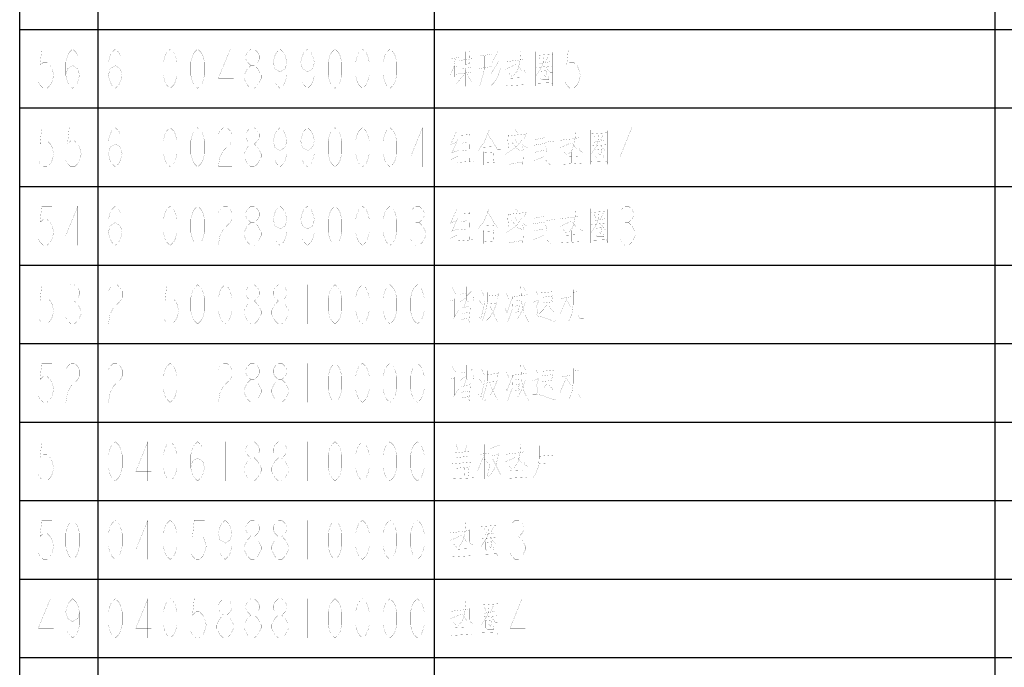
# Model space of a CAD drawing. Header units: millimetres. Extents: x 0 to 8480361154, y -14382841229 to 497.
# Tile 16 of 24: x 635 to 723, y 251 to 309. Entities that reach past the tile are written whole.
import ezdxf

# ---------------------------------------------------------------- set-up
doc = ezdxf.new("R2010")
doc.units = ezdxf.units.MM
doc.header["$LTSCALE"] = 16.335
doc.layers.get('0').update_dxf_attribs({"linetype": 'CONTINUOUS'})
doc.layers.add('040008810005_DXF_TABLE', color=7, linetype='CONTINUOUS')

# ---------------------------------------------------------------- blocks, each defined once
blk = doc.blocks.new('TABLE_BL1', base_point=(609.384, 251.643))
at = {"layer": '040008810005_DXF_TABLE', "color": 2, "linetype": 'Continuous'}
for p, q in [((634.867, 6.643), (634.867, 496.643)), ((641.867, 6.643), (641.867, 496.643)), ((671.867, 6.643), (671.867, 496.643)), ((721.867, 6.643), (721.867, 496.643)), ((634.867, 307.643), (814.867, 307.643)), ((634.867, 300.643), (814.867, 300.643)), ((634.867, 293.643), (814.867, 293.643)), ((634.867, 286.643), (814.867, 286.643)), ((634.867, 279.643), (814.867, 279.643)), ((634.867, 272.643), (814.867, 272.643)), ((634.867, 265.643), (814.867, 265.643)), ((634.867, 258.643), (814.867, 258.643)), ((634.867, 251.643), (814.867, 251.643))]:
    blk.add_line(p, q, dxfattribs=at)
at = {"layer": '040008810005_DXF_TABLE', "color": 5, "linetype": 'Continuous', "const_width": 0.01}
for points in [[(637.754, 305.893), (636.835, 305.893), (636.682, 304.434), (636.988, 304.726), (637.295, 304.726), (637.601, 304.434), (637.754, 304.143), (637.907, 303.559), (637.754, 302.976), (637.601, 302.684), (637.295, 302.393), (636.988, 302.393), (636.682, 302.684), (636.529, 302.976)], [(638.979, 303.559), (639.132, 304.143), (639.592, 304.434), (640.051, 304.143), (640.204, 303.559), (640.051, 302.976), (639.898, 302.684), (639.592, 302.393), (639.285, 302.684), (639.132, 302.976), (638.979, 303.559), (638.979, 304.726), (639.132, 305.309), (639.285, 305.601), (639.592, 305.893), (639.898, 305.601), (640.051, 305.309)], [(642.779, 303.559), (642.932, 304.143), (643.392, 304.434), (643.851, 304.143), (644.004, 303.559), (643.851, 302.976), (643.698, 302.684), (643.392, 302.393), (643.085, 302.684), (642.932, 302.976), (642.779, 303.559), (642.779, 304.726), (642.932, 305.309), (643.085, 305.601), (643.392, 305.893), (643.698, 305.601), (643.851, 305.309)], [(645.842, 305.893), (645.842, 302.393)], [(648.292, 302.393), (647.985, 302.684), (647.832, 302.976), (647.679, 303.559), (647.679, 304.726), (647.832, 305.309), (647.985, 305.601), (648.292, 305.893), (648.598, 305.601), (648.751, 305.309), (648.904, 304.726), (648.904, 303.559), (648.751, 302.976), (648.598, 302.684), (648.292, 302.393)], [(650.742, 302.393), (650.435, 302.684), (650.282, 302.976), (650.129, 303.559), (650.129, 304.726), (650.282, 305.309), (650.435, 305.601), (650.742, 305.893), (651.048, 305.601), (651.201, 305.309), (651.354, 304.726), (651.354, 303.559), (651.201, 302.976), (651.048, 302.684), (650.742, 302.393)], [(653.651, 302.393), (653.651, 305.893), (652.579, 303.268), (653.957, 303.268)], [(655.488, 304.434), (655.182, 304.726), (655.029, 305.018), (655.029, 305.309), (655.182, 305.601), (655.488, 305.893), (655.795, 305.893), (656.101, 305.601), (656.254, 305.309), (656.254, 305.018), (656.101, 304.726), (655.795, 304.434)], [(658.704, 304.726), (658.551, 304.143), (658.092, 303.851), (657.632, 304.143), (657.479, 304.726), (657.632, 305.309), (657.785, 305.601), (658.092, 305.893), (658.398, 305.601), (658.551, 305.309), (658.704, 304.726), (658.704, 303.559), (658.551, 302.976), (658.398, 302.684), (658.092, 302.393), (657.785, 302.684), (657.632, 302.976)], [(661.154, 304.726), (661.001, 304.143), (660.542, 303.851), (660.082, 304.143), (659.929, 304.726), (660.082, 305.309), (660.235, 305.601), (660.542, 305.893), (660.848, 305.601), (661.001, 305.309), (661.154, 304.726), (661.154, 303.559), (661.001, 302.976), (660.848, 302.684), (660.542, 302.393), (660.235, 302.684), (660.082, 302.976)], [(662.992, 302.393), (662.685, 302.684), (662.532, 302.976), (662.379, 303.559), (662.379, 304.726), (662.532, 305.309), (662.685, 305.601), (662.992, 305.893), (663.298, 305.601), (663.451, 305.309), (663.604, 304.726), (663.604, 303.559), (663.451, 302.976), (663.298, 302.684), (662.992, 302.393)], [(665.442, 302.393), (665.135, 302.684), (664.982, 302.976), (664.829, 303.559), (664.829, 304.726), (664.982, 305.309), (665.135, 305.601), (665.442, 305.893), (665.748, 305.601), (665.901, 305.309), (666.054, 304.726), (666.054, 303.559), (665.901, 302.976), (665.748, 302.684), (665.442, 302.393)], [(667.892, 302.393), (667.585, 302.684), (667.432, 302.976), (667.279, 303.559), (667.279, 304.726), (667.432, 305.309), (667.585, 305.601), (667.892, 305.893), (668.198, 305.601), (668.351, 305.309), (668.504, 304.726), (668.504, 303.559), (668.351, 302.976), (668.198, 302.684), (667.892, 302.393)], [(670.342, 305.893), (670.342, 302.393)], [(674.608, 304.481), (674.608, 305.667)], [(674.958, 304.594), (675.017, 305.723)], [(677.525, 305.667), (677, 304.707)], [(678.75, 305.667), (678.75, 303.465), (678.458, 303.804)], [(679.567, 305.667), (679.508, 304.933), (679.392, 304.368)], [(680.908, 305.667), (680.908, 302.618)], [(684.729, 305.893), (683.81, 305.893), (683.657, 304.434), (683.963, 304.726), (684.27, 304.726), (684.576, 304.434), (684.729, 304.143), (684.882, 303.559), (684.729, 302.976), (684.576, 302.684), (684.27, 302.393), (683.963, 302.393), (683.657, 302.684), (683.504, 302.976)], [(673.383, 305.046), (674.083, 305.159)], [(673.617, 304.368), (673.733, 305.102)], [(674.083, 304.877), (675.308, 305.046)], [(674.317, 305.441), (674.317, 304.199)], [(675.892, 305.272), (676.942, 305.441)], [(676.3, 305.272), (676.3, 304.086)], [(676.708, 305.385), (676.708, 302.675)], [(677.583, 304.764), (676.883, 303.691)], [(678.167, 304.764), (679.1, 304.877)], [(679.217, 304.877), (679.858, 304.989)], [(679.858, 305.046), (679.858, 304.368)], [(680.908, 305.328), (682.425, 305.441)], [(681.608, 305.272), (681.55, 304.651), (681.433, 304.312), (680.908, 303.522)], [(681.2, 305.159), (681.375, 304.82)], [(681.2, 304.594), (682.133, 304.764)], [(681.783, 304.764), (682.017, 305.272)], [(682.425, 305.61), (682.425, 302.618)], [(655.488, 302.393), (655.182, 302.684), (655.029, 302.976), (654.876, 303.268), (654.876, 303.559), (655.029, 303.851), (655.182, 304.143), (655.488, 304.434), (655.795, 304.434), (656.101, 304.143), (656.254, 303.851), (656.407, 303.559), (656.407, 303.268), (656.254, 302.976), (656.101, 302.684), (655.795, 302.393), (655.488, 302.393)], [(673.617, 304.368), (673.267, 303.522)], [(673.617, 304.368), (673.617, 303.409)], [(673.617, 304.312), (674.025, 304.368)], [(674.025, 304.481), (674.025, 303.691)], [(674.258, 304.143), (675.133, 304.256)], [(675.017, 304.594), (674.608, 304.538)], [(674.667, 304.086), (674.667, 302.562)], [(675.775, 304.143), (677.058, 304.368)], [(676.183, 303.465), (676.3, 304.086)], [(677.758, 304.143), (677.525, 303.465), (677.175, 302.901), (676.767, 302.506)], [(678.167, 304.086), (679.158, 304.538)], [(678.925, 303.522), (679.275, 303.973), (679.392, 304.368)], [(679.275, 304.481), (679.625, 303.973)], [(679.858, 304.368), (679.858, 304.03), (679.975, 303.804)], [(680.208, 303.691), (680.208, 304.312)], [(680.967, 304.256), (682.308, 304.368)], [(681.317, 303.973), (681.317, 303.296), (681.492, 303.183), (682.075, 303.183), (682.017, 303.522)], [(681.9, 303.973), (681.317, 303.917)], [(681.9, 303.973), (681.783, 303.409), (681.608, 303.635)], [(681.783, 304.312), (682.192, 303.804), (682.367, 303.804)], [(673.617, 303.635), (674.083, 303.691)], [(674.55, 303.691), (674.142, 303.183), (673.85, 302.844)], [(674.142, 303.691), (675.25, 303.86)], [(674.725, 303.747), (675.192, 302.957), (675.367, 302.957)], [(676.183, 303.522), (675.892, 302.618)], [(678.633, 303.296), (679.741, 303.352)], [(679.217, 303.747), (679.217, 302.731)], [(680.208, 303.691), (679.975, 303.804)], [(678.283, 302.618), (680.091, 302.731)], [(680.908, 302.844), (682.308, 302.901), (682.425, 302.731)], [(637.754, 298.893), (636.835, 298.893), (636.682, 297.434), (636.988, 297.726), (637.295, 297.726), (637.601, 297.434), (637.754, 297.143), (637.907, 296.559), (637.754, 295.976), (637.601, 295.684), (637.295, 295.393), (636.988, 295.393), (636.682, 295.684), (636.529, 295.976)], [(640.204, 298.893), (639.285, 298.893), (639.132, 297.434), (639.438, 297.726), (639.745, 297.726), (640.051, 297.434), (640.204, 297.143), (640.357, 296.559), (640.204, 295.976), (640.051, 295.684), (639.745, 295.393), (639.438, 295.393), (639.132, 295.684), (638.979, 295.976)], [(642.779, 296.559), (642.932, 297.143), (643.392, 297.434), (643.851, 297.143), (644.004, 296.559), (643.851, 295.976), (643.698, 295.684), (643.392, 295.393), (643.085, 295.684), (642.932, 295.976), (642.779, 296.559), (642.779, 297.726), (642.932, 298.309), (643.085, 298.601), (643.392, 298.893), (643.698, 298.601), (643.851, 298.309)], [(645.842, 298.893), (645.842, 295.393)], [(648.292, 295.393), (647.985, 295.684), (647.832, 295.976), (647.679, 296.559), (647.679, 297.726), (647.832, 298.309), (647.985, 298.601), (648.292, 298.893), (648.598, 298.601), (648.751, 298.309), (648.904, 297.726), (648.904, 296.559), (648.751, 295.976), (648.598, 295.684), (648.292, 295.393)], [(650.742, 295.393), (650.435, 295.684), (650.282, 295.976), (650.129, 296.559), (650.129, 297.726), (650.282, 298.309), (650.435, 298.601), (650.742, 298.893), (651.048, 298.601), (651.201, 298.309), (651.354, 297.726), (651.354, 296.559), (651.201, 295.976), (651.048, 295.684), (650.742, 295.393)], [(652.579, 298.309), (652.732, 298.601), (653.038, 298.893), (653.345, 298.893), (653.651, 298.601), (653.804, 298.309), (653.804, 297.726), (653.651, 297.434), (653.345, 297.143), (653.038, 296.851), (652.732, 296.268), (652.579, 295.393), (653.804, 295.393)], [(655.488, 297.434), (655.182, 297.726), (655.029, 298.018), (655.029, 298.309), (655.182, 298.601), (655.488, 298.893), (655.795, 298.893), (656.101, 298.601), (656.254, 298.309), (656.254, 298.018), (656.101, 297.726), (655.795, 297.434)], [(658.704, 297.726), (658.551, 297.143), (658.092, 296.851), (657.632, 297.143), (657.479, 297.726), (657.632, 298.309), (657.785, 298.601), (658.092, 298.893), (658.398, 298.601), (658.551, 298.309), (658.704, 297.726), (658.704, 296.559), (658.551, 295.976), (658.398, 295.684), (658.092, 295.393), (657.785, 295.684), (657.632, 295.976)], [(661.154, 297.726), (661.001, 297.143), (660.542, 296.851), (660.082, 297.143), (659.929, 297.726), (660.082, 298.309), (660.235, 298.601), (660.542, 298.893), (660.848, 298.601), (661.001, 298.309), (661.154, 297.726), (661.154, 296.559), (661.001, 295.976), (660.848, 295.684), (660.542, 295.393), (660.235, 295.684), (660.082, 295.976)], [(662.992, 295.393), (662.685, 295.684), (662.532, 295.976), (662.379, 296.559), (662.379, 297.726), (662.532, 298.309), (662.685, 298.601), (662.992, 298.893), (663.298, 298.601), (663.451, 298.309), (663.604, 297.726), (663.604, 296.559), (663.451, 295.976), (663.298, 295.684), (662.992, 295.393)], [(665.442, 295.393), (665.135, 295.684), (664.982, 295.976), (664.829, 296.559), (664.829, 297.726), (664.982, 298.309), (665.135, 298.601), (665.442, 298.893), (665.748, 298.601), (665.901, 298.309), (666.054, 297.726), (666.054, 296.559), (665.901, 295.976), (665.748, 295.684), (665.442, 295.393)], [(667.892, 295.393), (667.585, 295.684), (667.432, 295.976), (667.279, 296.559), (667.279, 297.726), (667.432, 298.309), (667.585, 298.601), (667.892, 298.893), (668.198, 298.601), (668.351, 298.309), (668.504, 297.726), (668.504, 296.559), (668.351, 295.976), (668.198, 295.684), (667.892, 295.393)], [(670.801, 295.393), (670.801, 298.893), (669.729, 296.268), (671.107, 296.268)], [(676.767, 298.723), (676.3, 297.594)], [(679.042, 298.723), (679.275, 298.441)], [(681.317, 298.723), (681.317, 297.368)], [(681.783, 296.014), (682.192, 295.562), (682.192, 298.723)], [(683.65, 298.667), (683.65, 296.465), (683.358, 296.804)], [(684.467, 298.667), (684.408, 297.933), (684.292, 297.368)], [(685.808, 298.667), (685.808, 295.618)], [(689.476, 295.393), (689.476, 298.893), (688.404, 296.268), (689.782, 296.268)], [(673.85, 298.61), (673.325, 297.425)], [(673.967, 297.876), (673.442, 296.691)], [(674.258, 298.328), (674.258, 295.844)], [(675.017, 298.272), (674.258, 298.215)], [(674.958, 295.901), (675.017, 298.328)], [(676.592, 298.385), (677.466, 296.973)], [(679.683, 297.82), (679.158, 297.143), (678.225, 296.522)], [(678.458, 298.385), (678.4, 297.651)], [(678.458, 298.159), (680.033, 298.328)], [(679.042, 297.876), (679.217, 297.594)], [(680.091, 298.441), (679.858, 297.876)], [(681.667, 297.989), (680.792, 297.82)], [(683.067, 297.764), (684, 297.876)], [(684.117, 297.876), (684.758, 297.989)], [(684.758, 298.046), (684.758, 297.368)], [(685.808, 298.328), (687.325, 298.441)], [(686.508, 298.272), (686.45, 297.651), (686.333, 297.312), (685.808, 296.522)], [(686.1, 298.159), (686.275, 297.82)], [(686.1, 297.594), (687.033, 297.764)], [(686.683, 297.764), (686.917, 298.272)], [(687.325, 298.61), (687.325, 295.618)], [(655.488, 295.393), (655.182, 295.684), (655.029, 295.976), (654.876, 296.268), (654.876, 296.559), (655.029, 296.851), (655.182, 297.143), (655.488, 297.434), (655.795, 297.434), (656.101, 297.143), (656.254, 296.851), (656.407, 296.559), (656.407, 296.268), (656.254, 295.976), (656.101, 295.684), (655.795, 295.393), (655.488, 295.393)], [(673.267, 297.368), (673.85, 297.594)], [(674.025, 296.86), (673.325, 296.635)], [(674.258, 297.481), (674.725, 297.594)], [(674.725, 296.86), (674.258, 296.804)], [(676.3, 297.594), (675.775, 296.86)], [(676.183, 297.143), (677.175, 297.199)], [(677.466, 296.973), (677.758, 296.973)], [(678.517, 297.651), (678.458, 297.03)], [(678.75, 297.594), (679.1, 297.199)], [(679.1, 297.199), (679.333, 296.917), (679.8, 296.804), (679.741, 297.199)], [(680.15, 297.086), (679.741, 297.368)], [(680.675, 297.312), (681.725, 297.481)], [(681.608, 296.86), (680.792, 296.691)], [(681.258, 296.183), (681.258, 297.256)], [(682.6, 297.707), (681.783, 297.594)], [(681.783, 297.256), (681.9, 296.691)], [(683.067, 297.086), (684.058, 297.538)], [(683.825, 296.522), (684.175, 296.973), (684.292, 297.368)], [(684.175, 297.481), (684.525, 296.973)], [(684.758, 297.368), (684.758, 297.03), (684.875, 296.804)], [(685.108, 296.691), (685.108, 297.312)], [(685.867, 297.256), (687.208, 297.368)], [(686.217, 296.973), (686.217, 296.296), (686.392, 296.183), (686.975, 296.183), (686.917, 296.522)], [(686.8, 296.973), (686.217, 296.917)], [(686.8, 296.973), (686.683, 296.409), (686.508, 296.635)], [(686.683, 297.312), (687.092, 296.804), (687.267, 296.804)], [(673.267, 296.014), (673.967, 296.352)], [(676.242, 296.747), (676.242, 295.562)], [(676.242, 296.635), (677.175, 296.691)], [(677.175, 296.747), (677.116, 295.788)], [(678.633, 296.409), (678.633, 295.731)], [(679.217, 296.747), (679.217, 295.731)], [(679.8, 296.522), (679.741, 295.618)], [(680.675, 295.901), (681.608, 296.296)], [(683.533, 296.296), (684.642, 296.352)], [(684.117, 296.747), (684.117, 295.731)], [(685.108, 296.691), (684.875, 296.804)], [(673.908, 295.788), (675.367, 295.901)], [(676.242, 295.731), (677.233, 295.788)], [(676.242, 295.788), (676.242, 295.731)], [(678.517, 295.618), (679.741, 295.844)], [(683.183, 295.618), (684.992, 295.731)], [(685.808, 295.844), (687.208, 295.901), (687.325, 295.731)], [(637.754, 291.893), (636.835, 291.893), (636.682, 290.434), (636.988, 290.726), (637.295, 290.726), (637.601, 290.434), (637.754, 290.143), (637.907, 289.559), (637.754, 288.976), (637.601, 288.684), (637.295, 288.393), (636.988, 288.393), (636.682, 288.684), (636.529, 288.976)], [(640.051, 288.393), (640.051, 291.893), (638.979, 289.268), (640.357, 289.268)], [(642.779, 289.559), (642.932, 290.143), (643.392, 290.434), (643.851, 290.143), (644.004, 289.559), (643.851, 288.976), (643.698, 288.684), (643.392, 288.393), (643.085, 288.684), (642.932, 288.976), (642.779, 289.559), (642.779, 290.726), (642.932, 291.309), (643.085, 291.601), (643.392, 291.893), (643.698, 291.601), (643.851, 291.309)], [(645.842, 291.893), (645.842, 288.393)], [(648.292, 288.393), (647.985, 288.684), (647.832, 288.976), (647.679, 289.559), (647.679, 290.726), (647.832, 291.309), (647.985, 291.601), (648.292, 291.893), (648.598, 291.601), (648.751, 291.309), (648.904, 290.726), (648.904, 289.559), (648.751, 288.976), (648.598, 288.684), (648.292, 288.393)], [(650.742, 288.393), (650.435, 288.684), (650.282, 288.976), (650.129, 289.559), (650.129, 290.726), (650.282, 291.309), (650.435, 291.601), (650.742, 291.893), (651.048, 291.601), (651.201, 291.309), (651.354, 290.726), (651.354, 289.559), (651.201, 288.976), (651.048, 288.684), (650.742, 288.393)], [(652.579, 291.309), (652.732, 291.601), (653.038, 291.893), (653.345, 291.893), (653.651, 291.601), (653.804, 291.309), (653.804, 290.726), (653.651, 290.434), (653.345, 290.143), (653.038, 289.851), (652.732, 289.268), (652.579, 288.393), (653.804, 288.393)], [(655.488, 290.434), (655.182, 290.726), (655.029, 291.018), (655.029, 291.309), (655.182, 291.601), (655.488, 291.893), (655.795, 291.893), (656.101, 291.601), (656.254, 291.309), (656.254, 291.018), (656.101, 290.726), (655.795, 290.434)], [(658.704, 290.726), (658.551, 290.143), (658.092, 289.851), (657.632, 290.143), (657.479, 290.726), (657.632, 291.309), (657.785, 291.601), (658.092, 291.893), (658.398, 291.601), (658.551, 291.309), (658.704, 290.726), (658.704, 289.559), (658.551, 288.976), (658.398, 288.684), (658.092, 288.393), (657.785, 288.684), (657.632, 288.976)], [(661.154, 290.726), (661.001, 290.143), (660.542, 289.851), (660.082, 290.143), (659.929, 290.726), (660.082, 291.309), (660.235, 291.601), (660.542, 291.893), (660.848, 291.601), (661.001, 291.309), (661.154, 290.726), (661.154, 289.559), (661.001, 288.976), (660.848, 288.684), (660.542, 288.393), (660.235, 288.684), (660.082, 288.976)], [(662.992, 288.393), (662.685, 288.684), (662.532, 288.976), (662.379, 289.559), (662.379, 290.726), (662.532, 291.309), (662.685, 291.601), (662.992, 291.893), (663.298, 291.601), (663.451, 291.309), (663.604, 290.726), (663.604, 289.559), (663.451, 288.976), (663.298, 288.684), (662.992, 288.393)], [(665.442, 288.393), (665.135, 288.684), (664.982, 288.976), (664.829, 289.559), (664.829, 290.726), (664.982, 291.309), (665.135, 291.601), (665.442, 291.893), (665.748, 291.601), (665.901, 291.309), (666.054, 290.726), (666.054, 289.559), (665.901, 288.976), (665.748, 288.684), (665.442, 288.393)], [(667.892, 288.393), (667.585, 288.684), (667.432, 288.976), (667.279, 289.559), (667.279, 290.726), (667.432, 291.309), (667.585, 291.601), (667.892, 291.893), (668.198, 291.601), (668.351, 291.309), (668.504, 290.726), (668.504, 289.559), (668.351, 288.976), (668.198, 288.684), (667.892, 288.393)], [(669.882, 291.601), (670.188, 291.893), (670.495, 291.893), (670.801, 291.601), (670.954, 291.309), (670.954, 291.018), (670.801, 290.726), (670.495, 290.434), (670.801, 290.143), (670.954, 289.851), (671.107, 289.559), (671.107, 289.268), (670.954, 288.976), (670.801, 288.684), (670.495, 288.393), (670.188, 288.393), (669.882, 288.684), (669.729, 288.976)], [(673.85, 291.61), (673.325, 290.425)], [(676.767, 291.723), (676.3, 290.594)], [(679.042, 291.723), (679.275, 291.441)], [(681.317, 291.723), (681.317, 290.368)], [(681.783, 289.014), (682.192, 288.562), (682.192, 291.723)], [(683.65, 291.667), (683.65, 289.465), (683.358, 289.804)], [(684.467, 291.667), (684.408, 290.933), (684.292, 290.368)], [(685.808, 291.667), (685.808, 288.618)], [(687.325, 291.61), (687.325, 288.618)], [(688.557, 291.601), (688.863, 291.893), (689.17, 291.893), (689.476, 291.601), (689.629, 291.309), (689.629, 291.018), (689.476, 290.726), (689.17, 290.434), (689.476, 290.143), (689.629, 289.851), (689.782, 289.559), (689.782, 289.268), (689.629, 288.976), (689.476, 288.684), (689.17, 288.393), (688.863, 288.393), (688.557, 288.684), (688.404, 288.976)], [(673.967, 290.877), (673.442, 289.691)], [(674.258, 291.328), (674.258, 288.844)], [(675.017, 291.272), (674.258, 291.215)], [(674.958, 288.901), (675.017, 291.328)], [(676.592, 291.385), (677.466, 289.973)], [(679.683, 290.82), (679.158, 290.143), (678.225, 289.522)], [(678.458, 291.385), (678.4, 290.651)], [(678.458, 291.159), (680.033, 291.328)], [(679.042, 290.877), (679.217, 290.594)], [(680.091, 291.441), (679.858, 290.877)], [(681.667, 290.989), (680.792, 290.82)], [(682.6, 290.707), (681.783, 290.594)], [(683.067, 290.764), (684, 290.877)], [(684.117, 290.877), (684.758, 290.989)], [(684.758, 291.046), (684.758, 290.368)], [(685.808, 291.328), (687.325, 291.441)], [(686.508, 291.272), (686.45, 290.651), (686.333, 290.312), (685.808, 289.522)], [(686.1, 291.159), (686.275, 290.82)], [(686.1, 290.594), (687.033, 290.764)], [(686.683, 290.764), (686.917, 291.272)], [(655.488, 288.393), (655.182, 288.684), (655.029, 288.976), (654.876, 289.268), (654.876, 289.559), (655.029, 289.851), (655.182, 290.143), (655.488, 290.434), (655.795, 290.434), (656.101, 290.143), (656.254, 289.851), (656.407, 289.559), (656.407, 289.268), (656.254, 288.976), (656.101, 288.684), (655.795, 288.393), (655.488, 288.393)], [(670.188, 290.434), (670.495, 290.434)], [(673.267, 290.368), (673.85, 290.594)], [(674.025, 289.86), (673.325, 289.635)], [(674.258, 290.481), (674.725, 290.594)], [(674.725, 289.86), (674.258, 289.804)], [(676.3, 290.594), (675.775, 289.86)], [(676.183, 290.143), (677.175, 290.199)], [(677.466, 289.973), (677.758, 289.973)], [(678.517, 290.651), (678.458, 290.03)], [(678.75, 290.594), (679.1, 290.199)], [(679.1, 290.199), (679.333, 289.917), (679.8, 289.804), (679.741, 290.199)], [(680.15, 290.086), (679.741, 290.368)], [(680.675, 290.312), (681.725, 290.481)], [(681.608, 289.86), (680.792, 289.691)], [(681.258, 289.183), (681.258, 290.256)], [(681.783, 290.256), (681.9, 289.691)], [(683.067, 290.086), (684.058, 290.538)], [(683.825, 289.522), (684.175, 289.973), (684.292, 290.368)], [(684.175, 290.481), (684.525, 289.973)], [(684.758, 290.368), (684.758, 290.03), (684.875, 289.804)], [(685.108, 289.691), (685.108, 290.312)], [(685.867, 290.256), (687.208, 290.368)], [(686.217, 289.973), (686.217, 289.296), (686.392, 289.183), (686.975, 289.183), (686.917, 289.522)], [(686.8, 289.973), (686.217, 289.917)], [(686.8, 289.973), (686.683, 289.409), (686.508, 289.635)], [(686.683, 290.312), (687.092, 289.804), (687.267, 289.804)], [(688.863, 290.434), (689.17, 290.434)], [(673.267, 289.014), (673.967, 289.352)], [(676.242, 289.747), (676.242, 288.562)], [(676.242, 289.635), (677.175, 289.691)], [(677.175, 289.747), (677.116, 288.788)], [(678.633, 289.409), (678.633, 288.731)], [(679.217, 289.747), (679.217, 288.731)], [(679.8, 289.522), (679.741, 288.618)], [(680.675, 288.901), (681.608, 289.296)], [(683.533, 289.296), (684.642, 289.352)], [(684.117, 289.747), (684.117, 288.731)], [(685.108, 289.691), (684.875, 289.804)], [(673.908, 288.788), (675.367, 288.901)], [(676.242, 288.731), (677.233, 288.788)], [(676.242, 288.788), (676.242, 288.731)], [(678.517, 288.618), (679.741, 288.844)], [(683.183, 288.618), (684.992, 288.731)], [(685.808, 288.844), (687.208, 288.901), (687.325, 288.731)], [(637.754, 284.893), (636.835, 284.893), (636.682, 283.434), (636.988, 283.726), (637.295, 283.726), (637.601, 283.434), (637.754, 283.143), (637.907, 282.559), (637.754, 281.976), (637.601, 281.684), (637.295, 281.393), (636.988, 281.393), (636.682, 281.684), (636.529, 281.976)], [(639.132, 284.601), (639.438, 284.893), (639.745, 284.893), (640.051, 284.601), (640.204, 284.309), (640.204, 284.018), (640.051, 283.726), (639.745, 283.434), (640.051, 283.143), (640.204, 282.851), (640.357, 282.559), (640.357, 282.268), (640.204, 281.976), (640.051, 281.684), (639.745, 281.393), (639.438, 281.393), (639.132, 281.684), (638.979, 281.976)], [(642.779, 284.309), (642.932, 284.601), (643.238, 284.893), (643.545, 284.893), (643.851, 284.601), (644.004, 284.309), (644.004, 283.726), (643.851, 283.434), (643.545, 283.143), (643.238, 282.851), (642.932, 282.268), (642.779, 281.393), (644.004, 281.393)], [(645.842, 284.893), (645.842, 281.393)], [(648.904, 284.893), (647.985, 284.893), (647.832, 283.434), (648.138, 283.726), (648.445, 283.726), (648.751, 283.434), (648.904, 283.143), (649.057, 282.559), (648.904, 281.976), (648.751, 281.684), (648.445, 281.393), (648.138, 281.393), (647.832, 281.684), (647.679, 281.976)], [(650.742, 281.393), (650.435, 281.684), (650.282, 281.976), (650.129, 282.559), (650.129, 283.726), (650.282, 284.309), (650.435, 284.601), (650.742, 284.893), (651.048, 284.601), (651.201, 284.309), (651.354, 283.726), (651.354, 282.559), (651.201, 281.976), (651.048, 281.684), (650.742, 281.393)], [(653.192, 281.393), (652.885, 281.684), (652.732, 281.976), (652.579, 282.559), (652.579, 283.726), (652.732, 284.309), (652.885, 284.601), (653.192, 284.893), (653.498, 284.601), (653.651, 284.309), (653.804, 283.726), (653.804, 282.559), (653.651, 281.976), (653.498, 281.684), (653.192, 281.393)], [(655.488, 283.434), (655.182, 283.726), (655.029, 284.018), (655.029, 284.309), (655.182, 284.601), (655.488, 284.893), (655.795, 284.893), (656.101, 284.601), (656.254, 284.309), (656.254, 284.018), (656.101, 283.726), (655.795, 283.434)], [(657.938, 283.434), (657.632, 283.726), (657.479, 284.018), (657.479, 284.309), (657.632, 284.601), (657.938, 284.893), (658.245, 284.893), (658.551, 284.601), (658.704, 284.309), (658.704, 284.018), (658.551, 283.726), (658.245, 283.434)], [(660.542, 284.893), (660.542, 281.393)], [(662.992, 281.393), (662.685, 281.684), (662.532, 281.976), (662.379, 282.559), (662.379, 283.726), (662.532, 284.309), (662.685, 284.601), (662.992, 284.893), (663.298, 284.601), (663.451, 284.309), (663.604, 283.726), (663.604, 282.559), (663.451, 281.976), (663.298, 281.684), (662.992, 281.393)], [(665.442, 281.393), (665.135, 281.684), (664.982, 281.976), (664.829, 282.559), (664.829, 283.726), (664.982, 284.309), (665.135, 284.601), (665.442, 284.893), (665.748, 284.601), (665.901, 284.309), (666.054, 283.726), (666.054, 282.559), (665.901, 281.976), (665.748, 281.684), (665.442, 281.393)], [(667.892, 281.393), (667.585, 281.684), (667.432, 281.976), (667.279, 282.559), (667.279, 283.726), (667.432, 284.309), (667.585, 284.601), (667.892, 284.893), (668.198, 284.601), (668.351, 284.309), (668.504, 283.726), (668.504, 282.559), (668.351, 281.976), (668.198, 281.684), (667.892, 281.393)], [(670.342, 281.393), (670.035, 281.684), (669.882, 281.976), (669.729, 282.559), (669.729, 283.726), (669.882, 284.309), (670.035, 284.601), (670.342, 284.893), (670.648, 284.601), (670.801, 284.309), (670.954, 283.726), (670.954, 282.559), (670.801, 281.976), (670.648, 281.684), (670.342, 281.393)], [(673.442, 284.61), (673.792, 284.046)], [(674.2, 283.481), (674.2, 284.723)], [(674.725, 284.723), (674.725, 283.481), (674.9, 283.368), (675.367, 283.368), (675.308, 283.82)], [(677.116, 283.199), (677.116, 284.723)], [(679.567, 284.723), (679.625, 283.368)], [(679.8, 284.667), (680.033, 284.272)], [(681.958, 284.723), (681.958, 282.07)], [(683.65, 281.675), (683.65, 284.723)], [(674.142, 283.368), (674.667, 283.707)], [(674.2, 284.046), (674.608, 284.102)], [(674.725, 283.876), (675.25, 284.385)], [(676.067, 284.385), (676.3, 283.876)], [(676.592, 283.312), (676.592, 284.215)], [(676.592, 283.876), (677.583, 283.989)], [(677.583, 284.102), (677.466, 283.594)], [(678.283, 284.102), (678.517, 283.594)], [(678.867, 283.989), (678.808, 282.691), (678.4, 281.562)], [(678.867, 283.82), (680.15, 283.989)], [(680.908, 284.328), (681.083, 283.989)], [(681.375, 284.159), (682.483, 284.272)], [(681.492, 283.764), (682.367, 283.876)], [(681.492, 283.876), (681.492, 283.086)], [(682.308, 283.368), (682.425, 283.933)], [(684.058, 283.82), (683.125, 283.651)], [(683.825, 281.618), (684.117, 282.239), (684.233, 283.086), (684.233, 284.441)], [(684.7, 284.272), (684.233, 284.215)], [(685.167, 282.465), (685.167, 281.844), (684.875, 281.844), (684.7, 282.126), (684.7, 284.441)], [(639.438, 283.434), (639.745, 283.434)], [(655.488, 281.393), (655.182, 281.684), (655.029, 281.976), (654.876, 282.268), (654.876, 282.559), (655.029, 282.851), (655.182, 283.143), (655.488, 283.434), (655.795, 283.434), (656.101, 283.143), (656.254, 282.851), (656.407, 282.559), (656.407, 282.268), (656.254, 281.976), (656.101, 281.684), (655.795, 281.393), (655.488, 281.393)], [(657.938, 281.393), (657.632, 281.684), (657.479, 281.976), (657.326, 282.268), (657.326, 282.559), (657.479, 282.851), (657.632, 283.143), (657.938, 283.434), (658.245, 283.434), (658.551, 283.143), (658.704, 282.851), (658.857, 282.559), (658.857, 282.268), (658.704, 281.976), (658.551, 281.684), (658.245, 281.393), (657.938, 281.393)], [(673.267, 283.481), (673.617, 283.538)], [(673.617, 283.651), (673.617, 282.014)], [(675.075, 283.086), (674.958, 281.562), (674.958, 281.618), (674.842, 281.901), (674.258, 281.788)], [(674.258, 282.973), (674.258, 281.562)], [(674.258, 282.804), (675.017, 282.973)], [(674.667, 283.368), (674.491, 282.86)], [(676.358, 283.368), (676.008, 281.844), (675.775, 282.126)], [(675.833, 283.538), (676.125, 283.086)], [(676.592, 283.312), (676.417, 282.522), (676.125, 281.618)], [(677.466, 283.368), (677.175, 282.635), (676.825, 282.014), (676.358, 281.562)], [(676.767, 283.199), (677.408, 283.256)], [(676.825, 282.973), (677.466, 281.618), (677.758, 281.618)], [(678.167, 282.747), (678.342, 282.409), (678.75, 283.594)], [(679.042, 283.425), (679.45, 283.481)], [(679.042, 283.03), (679.042, 282.239)], [(679.042, 282.973), (679.392, 283.03)], [(679.975, 283.368), (679.741, 282.691), (679.275, 281.844)], [(679.45, 283.086), (679.333, 282.522)], [(679.625, 283.368), (679.858, 282.352)], [(680.617, 283.312), (681.2, 283.538)], [(681.2, 283.594), (680.967, 282.917), (681.083, 282.522), (680.967, 282.126)], [(681.492, 283.256), (682.425, 283.368)], [(681.608, 282.691), (681.9, 283.086)], [(682.075, 282.973), (682.483, 282.465)], [(683.067, 282.296), (683.65, 283.651)], [(684, 282.973), (683.65, 283.481)], [(674.025, 282.578), (673.558, 281.901)], [(674.258, 282.296), (674.842, 282.409)], [(679.042, 282.409), (679.45, 282.522)], [(679.858, 282.352), (680.267, 281.562), (680.267, 282.409)], [(680.617, 282.126), (680.967, 282.126), (681.492, 282.014), (682.542, 281.618), (682.716, 281.675)], [(681.608, 282.691), (681.2, 282.296)], [(637.754, 277.893), (636.835, 277.893), (636.682, 276.434), (636.988, 276.726), (637.295, 276.726), (637.601, 276.434), (637.754, 276.143), (637.907, 275.559), (637.754, 274.976), (637.601, 274.684), (637.295, 274.393), (636.988, 274.393), (636.682, 274.684), (636.529, 274.976)], [(638.979, 277.309), (639.132, 277.601), (639.438, 277.893), (639.745, 277.893), (640.051, 277.601), (640.204, 277.309), (640.204, 276.726), (640.051, 276.434), (639.745, 276.143), (639.438, 275.851), (639.132, 275.268), (638.979, 274.393), (640.204, 274.393)], [(642.779, 277.309), (642.932, 277.601), (643.238, 277.893), (643.545, 277.893), (643.851, 277.601), (644.004, 277.309), (644.004, 276.726), (643.851, 276.434), (643.545, 276.143), (643.238, 275.851), (642.932, 275.268), (642.779, 274.393), (644.004, 274.393)], [(645.842, 277.893), (645.842, 274.393)], [(648.292, 274.393), (647.985, 274.684), (647.832, 274.976), (647.679, 275.559), (647.679, 276.726), (647.832, 277.309), (647.985, 277.601), (648.292, 277.893), (648.598, 277.601), (648.751, 277.309), (648.904, 276.726), (648.904, 275.559), (648.751, 274.976), (648.598, 274.684), (648.292, 274.393)], [(650.742, 277.893), (650.742, 274.393)], [(652.579, 277.309), (652.732, 277.601), (653.038, 277.893), (653.345, 277.893), (653.651, 277.601), (653.804, 277.309), (653.804, 276.726), (653.651, 276.434), (653.345, 276.143), (653.038, 275.851), (652.732, 275.268), (652.579, 274.393), (653.804, 274.393)], [(655.488, 276.434), (655.182, 276.726), (655.029, 277.018), (655.029, 277.309), (655.182, 277.601), (655.488, 277.893), (655.795, 277.893), (656.101, 277.601), (656.254, 277.309), (656.254, 277.018), (656.101, 276.726), (655.795, 276.434)], [(657.938, 276.434), (657.632, 276.726), (657.479, 277.018), (657.479, 277.309), (657.632, 277.601), (657.938, 277.893), (658.245, 277.893), (658.551, 277.601), (658.704, 277.309), (658.704, 277.018), (658.551, 276.726), (658.245, 276.434)], [(660.542, 277.893), (660.542, 274.393)], [(662.992, 274.393), (662.685, 274.684), (662.532, 274.976), (662.379, 275.559), (662.379, 276.726), (662.532, 277.309), (662.685, 277.601), (662.992, 277.893), (663.298, 277.601), (663.451, 277.309), (663.604, 276.726), (663.604, 275.559), (663.451, 274.976), (663.298, 274.684), (662.992, 274.393)], [(665.442, 274.393), (665.135, 274.684), (664.982, 274.976), (664.829, 275.559), (664.829, 276.726), (664.982, 277.309), (665.135, 277.601), (665.442, 277.893), (665.748, 277.601), (665.901, 277.309), (666.054, 276.726), (666.054, 275.559), (665.901, 274.976), (665.748, 274.684), (665.442, 274.393)], [(667.892, 274.393), (667.585, 274.684), (667.432, 274.976), (667.279, 275.559), (667.279, 276.726), (667.432, 277.309), (667.585, 277.601), (667.892, 277.893), (668.198, 277.601), (668.351, 277.309), (668.504, 276.726), (668.504, 275.559), (668.351, 274.976), (668.198, 274.684), (667.892, 274.393)], [(670.342, 274.393), (670.035, 274.684), (669.882, 274.976), (669.729, 275.559), (669.729, 276.726), (669.882, 277.309), (670.035, 277.601), (670.342, 277.893), (670.648, 277.601), (670.801, 277.309), (670.954, 276.726), (670.954, 275.559), (670.801, 274.976), (670.648, 274.684), (670.342, 274.393)], [(673.442, 277.61), (673.792, 277.046)], [(674.2, 276.481), (674.2, 277.723)], [(674.725, 277.723), (674.725, 276.481), (674.9, 276.368), (675.367, 276.368), (675.308, 276.82)], [(677.116, 276.199), (677.116, 277.723)], [(679.567, 277.723), (679.625, 276.368)], [(679.8, 277.667), (680.033, 277.272)], [(681.958, 277.723), (681.958, 275.07)], [(683.65, 274.675), (683.65, 277.723)], [(674.142, 276.368), (674.667, 276.707)], [(674.2, 277.046), (674.608, 277.102)], [(674.725, 276.876), (675.25, 277.385)], [(676.067, 277.385), (676.3, 276.876)], [(676.592, 276.312), (676.592, 277.215)], [(676.592, 276.876), (677.583, 276.989)], [(677.583, 277.102), (677.466, 276.594)], [(678.283, 277.102), (678.517, 276.594)], [(678.867, 276.989), (678.808, 275.691), (678.4, 274.562)], [(678.867, 276.82), (680.15, 276.989)], [(680.908, 277.328), (681.083, 276.989)], [(681.375, 277.159), (682.483, 277.272)], [(681.492, 276.764), (682.367, 276.876)], [(681.492, 276.876), (681.492, 276.086)], [(682.308, 276.368), (682.425, 276.933)], [(684.058, 276.82), (683.125, 276.651)], [(683.825, 274.618), (684.117, 275.239), (684.233, 276.086), (684.233, 277.441)], [(684.7, 277.272), (684.233, 277.215)], [(685.167, 275.465), (685.167, 274.844), (684.875, 274.844), (684.7, 275.126), (684.7, 277.441)], [(655.488, 274.393), (655.182, 274.684), (655.029, 274.976), (654.876, 275.268), (654.876, 275.559), (655.029, 275.851), (655.182, 276.143), (655.488, 276.434), (655.795, 276.434), (656.101, 276.143), (656.254, 275.851), (656.407, 275.559), (656.407, 275.268), (656.254, 274.976), (656.101, 274.684), (655.795, 274.393), (655.488, 274.393)], [(657.938, 274.393), (657.632, 274.684), (657.479, 274.976), (657.326, 275.268), (657.326, 275.559), (657.479, 275.851), (657.632, 276.143), (657.938, 276.434), (658.245, 276.434), (658.551, 276.143), (658.704, 275.851), (658.857, 275.559), (658.857, 275.268), (658.704, 274.976), (658.551, 274.684), (658.245, 274.393), (657.938, 274.393)], [(673.267, 276.481), (673.617, 276.538)], [(673.617, 276.651), (673.617, 275.014)], [(675.075, 276.086), (674.958, 274.562), (674.958, 274.618), (674.842, 274.901), (674.258, 274.788)], [(674.258, 275.973), (674.258, 274.562)], [(674.258, 275.804), (675.017, 275.973)], [(674.667, 276.368), (674.491, 275.86)], [(676.358, 276.368), (676.008, 274.844), (675.775, 275.126)], [(675.833, 276.538), (676.125, 276.086)], [(676.592, 276.312), (676.417, 275.522), (676.125, 274.618)], [(677.466, 276.368), (677.175, 275.635), (676.825, 275.014), (676.358, 274.562)], [(676.767, 276.199), (677.408, 276.256)], [(676.825, 275.973), (677.466, 274.618), (677.758, 274.618)], [(678.167, 275.747), (678.342, 275.409), (678.75, 276.594)], [(679.042, 276.425), (679.45, 276.481)], [(679.042, 276.03), (679.042, 275.239)], [(679.042, 275.973), (679.392, 276.03)], [(679.975, 276.368), (679.741, 275.691), (679.275, 274.844)], [(679.45, 276.086), (679.333, 275.522)], [(679.625, 276.368), (679.858, 275.352)], [(680.617, 276.312), (681.2, 276.538)], [(681.2, 276.594), (680.967, 275.917), (681.083, 275.522), (680.967, 275.126)], [(681.492, 276.256), (682.425, 276.368)], [(681.608, 275.691), (681.9, 276.086)], [(682.075, 275.973), (682.483, 275.465)], [(683.067, 275.296), (683.65, 276.651)], [(684, 275.973), (683.65, 276.481)], [(674.025, 275.578), (673.558, 274.901)], [(674.258, 275.296), (674.842, 275.409)], [(679.042, 275.409), (679.45, 275.522)], [(679.858, 275.352), (680.267, 274.562), (680.267, 275.409)], [(680.617, 275.126), (680.967, 275.126), (681.492, 275.014), (682.542, 274.618), (682.716, 274.675)], [(681.608, 275.691), (681.2, 275.296)], [(637.754, 270.893), (636.835, 270.893), (636.682, 269.434), (636.988, 269.726), (637.295, 269.726), (637.601, 269.434), (637.754, 269.143), (637.907, 268.559), (637.754, 267.976), (637.601, 267.684), (637.295, 267.393), (636.988, 267.393), (636.682, 267.684), (636.529, 267.976)], [(639.592, 270.893), (639.592, 267.393)], [(643.392, 267.393), (643.085, 267.684), (642.932, 267.976), (642.779, 268.559), (642.779, 269.726), (642.932, 270.309), (643.085, 270.601), (643.392, 270.893), (643.698, 270.601), (643.851, 270.309), (644.004, 269.726), (644.004, 268.559), (643.851, 267.976), (643.698, 267.684), (643.392, 267.393)], [(646.301, 267.393), (646.301, 270.893), (645.229, 268.268), (646.607, 268.268)], [(648.292, 267.393), (647.985, 267.684), (647.832, 267.976), (647.679, 268.559), (647.679, 269.726), (647.832, 270.309), (647.985, 270.601), (648.292, 270.893), (648.598, 270.601), (648.751, 270.309), (648.904, 269.726), (648.904, 268.559), (648.751, 267.976), (648.598, 267.684), (648.292, 267.393)], [(650.129, 268.559), (650.282, 269.143), (650.742, 269.434), (651.201, 269.143), (651.354, 268.559), (651.201, 267.976), (651.048, 267.684), (650.742, 267.393), (650.435, 267.684), (650.282, 267.976), (650.129, 268.559), (650.129, 269.726), (650.282, 270.309), (650.435, 270.601), (650.742, 270.893), (651.048, 270.601), (651.201, 270.309)], [(653.192, 270.893), (653.192, 267.393)], [(655.488, 269.434), (655.182, 269.726), (655.029, 270.018), (655.029, 270.309), (655.182, 270.601), (655.488, 270.893), (655.795, 270.893), (656.101, 270.601), (656.254, 270.309), (656.254, 270.018), (656.101, 269.726), (655.795, 269.434)], [(657.938, 269.434), (657.632, 269.726), (657.479, 270.018), (657.479, 270.309), (657.632, 270.601), (657.938, 270.893), (658.245, 270.893), (658.551, 270.601), (658.704, 270.309), (658.704, 270.018), (658.551, 269.726), (658.245, 269.434)], [(660.542, 270.893), (660.542, 267.393)], [(662.992, 267.393), (662.685, 267.684), (662.532, 267.976), (662.379, 268.559), (662.379, 269.726), (662.532, 270.309), (662.685, 270.601), (662.992, 270.893), (663.298, 270.601), (663.451, 270.309), (663.604, 269.726), (663.604, 268.559), (663.451, 267.976), (663.298, 267.684), (662.992, 267.393)], [(665.442, 267.393), (665.135, 267.684), (664.982, 267.976), (664.829, 268.559), (664.829, 269.726), (664.982, 270.309), (665.135, 270.601), (665.442, 270.893), (665.748, 270.601), (665.901, 270.309), (666.054, 269.726), (666.054, 268.559), (665.901, 267.976), (665.748, 267.684), (665.442, 267.393)], [(667.892, 267.393), (667.585, 267.684), (667.432, 267.976), (667.279, 268.559), (667.279, 269.726), (667.432, 270.309), (667.585, 270.601), (667.892, 270.893), (668.198, 270.601), (668.351, 270.309), (668.504, 269.726), (668.504, 268.559), (668.351, 267.976), (668.198, 267.684), (667.892, 267.393)], [(670.342, 267.393), (670.035, 267.684), (669.882, 267.976), (669.729, 268.559), (669.729, 269.726), (669.882, 270.309), (670.035, 270.601), (670.342, 270.893), (670.648, 270.601), (670.801, 270.309), (670.954, 269.726), (670.954, 268.559), (670.801, 267.976), (670.648, 267.684), (670.342, 267.393)], [(673.792, 270.667), (673.967, 270.102)], [(674.783, 270.667), (674.55, 269.989)], [(676.3, 270.667), (676.3, 267.562)], [(676.825, 270.272), (677.7, 270.61)], [(678.75, 270.667), (678.75, 268.465), (678.458, 268.804)], [(679.567, 270.667), (679.508, 269.933), (679.392, 269.368)], [(681.2, 270.554), (681.2, 269.368), (681.142, 268.691), (680.908, 268.07), (680.617, 267.618)], [(681.9, 270.78), (681.9, 269.651)], [(675.133, 270.046), (673.558, 269.876)], [(674.375, 269.989), (674.375, 268.973)], [(676.3, 269.707), (675.717, 268.296)], [(676.708, 269.876), (675.892, 269.764)], [(676.825, 270.497), (676.825, 268.973), (676.592, 267.844)], [(677.583, 269.82), (677.35, 268.747), (677.116, 268.296), (676.708, 267.788)], [(677, 269.651), (677.583, 269.764)], [(678.167, 269.764), (679.1, 269.876)], [(679.217, 269.876), (679.858, 269.989)], [(679.858, 270.046), (679.858, 269.368)], [(681.2, 269.594), (682.542, 269.707)], [(655.488, 267.393), (655.182, 267.684), (655.029, 267.976), (654.876, 268.268), (654.876, 268.559), (655.029, 268.851), (655.182, 269.143), (655.488, 269.434), (655.795, 269.434), (656.101, 269.143), (656.254, 268.851), (656.407, 268.559), (656.407, 268.268), (656.254, 267.976), (656.101, 267.684), (655.795, 267.393), (655.488, 267.393)], [(657.938, 267.393), (657.632, 267.684), (657.479, 267.976), (657.326, 268.268), (657.326, 268.559), (657.479, 268.851), (657.632, 269.143), (657.938, 269.434), (658.245, 269.434), (658.551, 269.143), (658.704, 268.851), (658.857, 268.559), (658.857, 268.268), (658.704, 267.976), (658.551, 267.684), (658.245, 267.393), (657.938, 267.393)], [(673.442, 268.917), (675.25, 269.086)], [(673.85, 269.481), (674.958, 269.594)], [(676.3, 269.368), (676.65, 268.973)], [(677.058, 269.368), (677.758, 267.957), (677.875, 267.957)], [(678.167, 269.086), (679.158, 269.538)], [(678.925, 268.522), (679.275, 268.973), (679.392, 269.368)], [(679.275, 269.481), (679.625, 268.973)], [(679.858, 269.368), (679.858, 269.03), (679.975, 268.804)], [(680.208, 268.691), (679.975, 268.804)], [(680.208, 268.691), (680.208, 269.312)], [(681.2, 268.917), (682.017, 268.973)], [(682.017, 269.086), (682.017, 267.506)], [(673.792, 267.618), (673.792, 268.691)], [(673.792, 268.522), (674.9, 268.635)], [(674.142, 268.522), (674.142, 267.618)], [(674.491, 267.618), (674.55, 268.578)], [(674.958, 268.691), (674.842, 267.618)], [(678.633, 268.296), (679.741, 268.352)], [(679.217, 268.747), (679.217, 267.731)], [(673.267, 267.562), (675.367, 267.675)], [(678.283, 267.618), (680.091, 267.731)], [(637.754, 263.893), (636.835, 263.893), (636.682, 262.434), (636.988, 262.726), (637.295, 262.726), (637.601, 262.434), (637.754, 262.143), (637.907, 261.559), (637.754, 260.976), (637.601, 260.684), (637.295, 260.393), (636.988, 260.393), (636.682, 260.684), (636.529, 260.976)], [(639.592, 260.393), (639.285, 260.684), (639.132, 260.976), (638.979, 261.559), (638.979, 262.726), (639.132, 263.309), (639.285, 263.601), (639.592, 263.893), (639.898, 263.601), (640.051, 263.309), (640.204, 262.726), (640.204, 261.559), (640.051, 260.976), (639.898, 260.684), (639.592, 260.393)], [(643.392, 260.393), (643.085, 260.684), (642.932, 260.976), (642.779, 261.559), (642.779, 262.726), (642.932, 263.309), (643.085, 263.601), (643.392, 263.893), (643.698, 263.601), (643.851, 263.309), (644.004, 262.726), (644.004, 261.559), (643.851, 260.976), (643.698, 260.684), (643.392, 260.393)], [(646.301, 260.393), (646.301, 263.893), (645.229, 261.268), (646.607, 261.268)], [(648.292, 260.393), (647.985, 260.684), (647.832, 260.976), (647.679, 261.559), (647.679, 262.726), (647.832, 263.309), (647.985, 263.601), (648.292, 263.893), (648.598, 263.601), (648.751, 263.309), (648.904, 262.726), (648.904, 261.559), (648.751, 260.976), (648.598, 260.684), (648.292, 260.393)], [(651.354, 263.893), (650.435, 263.893), (650.282, 262.434), (650.588, 262.726), (650.895, 262.726), (651.201, 262.434), (651.354, 262.143), (651.507, 261.559), (651.354, 260.976), (651.201, 260.684), (650.895, 260.393), (650.588, 260.393), (650.282, 260.684), (650.129, 260.976)], [(653.804, 262.726), (653.651, 262.143), (653.192, 261.851), (652.732, 262.143), (652.579, 262.726), (652.732, 263.309), (652.885, 263.601), (653.192, 263.893), (653.498, 263.601), (653.651, 263.309), (653.804, 262.726), (653.804, 261.559), (653.651, 260.976), (653.498, 260.684), (653.192, 260.393), (652.885, 260.684), (652.732, 260.976)], [(655.488, 262.434), (655.182, 262.726), (655.029, 263.018), (655.029, 263.309), (655.182, 263.601), (655.488, 263.893), (655.795, 263.893), (656.101, 263.601), (656.254, 263.309), (656.254, 263.018), (656.101, 262.726), (655.795, 262.434)], [(657.938, 262.434), (657.632, 262.726), (657.479, 263.018), (657.479, 263.309), (657.632, 263.601), (657.938, 263.893), (658.245, 263.893), (658.551, 263.601), (658.704, 263.309), (658.704, 263.018), (658.551, 262.726), (658.245, 262.434)], [(660.542, 263.893), (660.542, 260.393)], [(662.992, 260.393), (662.685, 260.684), (662.532, 260.976), (662.379, 261.559), (662.379, 262.726), (662.532, 263.309), (662.685, 263.601), (662.992, 263.893), (663.298, 263.601), (663.451, 263.309), (663.604, 262.726), (663.604, 261.559), (663.451, 260.976), (663.298, 260.684), (662.992, 260.393)], [(665.442, 260.393), (665.135, 260.684), (664.982, 260.976), (664.829, 261.559), (664.829, 262.726), (664.982, 263.309), (665.135, 263.601), (665.442, 263.893), (665.748, 263.601), (665.901, 263.309), (666.054, 262.726), (666.054, 261.559), (665.901, 260.976), (665.748, 260.684), (665.442, 260.393)], [(667.892, 260.393), (667.585, 260.684), (667.432, 260.976), (667.279, 261.559), (667.279, 262.726), (667.432, 263.309), (667.585, 263.601), (667.892, 263.893), (668.198, 263.601), (668.351, 263.309), (668.504, 262.726), (668.504, 261.559), (668.351, 260.976), (668.198, 260.684), (667.892, 260.393)], [(670.342, 260.393), (670.035, 260.684), (669.882, 260.976), (669.729, 261.559), (669.729, 262.726), (669.882, 263.309), (670.035, 263.601), (670.342, 263.893), (670.648, 263.601), (670.801, 263.309), (670.954, 262.726), (670.954, 261.559), (670.801, 260.976), (670.648, 260.684), (670.342, 260.393)], [(673.85, 263.667), (673.85, 261.465), (673.558, 261.804)], [(674.667, 263.667), (674.608, 262.933), (674.491, 262.368)], [(676.008, 263.667), (676.008, 260.618)], [(677.525, 263.61), (677.525, 260.618)], [(678.757, 263.601), (679.063, 263.893), (679.37, 263.893), (679.676, 263.601), (679.829, 263.309), (679.829, 263.018), (679.676, 262.726), (679.37, 262.434), (679.676, 262.143), (679.829, 261.851), (679.982, 261.559), (679.982, 261.268), (679.829, 260.976), (679.676, 260.684), (679.37, 260.393), (679.063, 260.393), (678.757, 260.684), (678.604, 260.976)], [(673.267, 262.764), (674.2, 262.876)], [(674.317, 262.876), (674.958, 262.989)], [(674.958, 263.046), (674.958, 262.368)], [(676.008, 263.328), (677.525, 263.441)], [(676.708, 263.272), (676.65, 262.651), (676.533, 262.312), (676.008, 261.522)], [(676.3, 263.159), (676.475, 262.82)], [(676.3, 262.594), (677.233, 262.764)], [(676.883, 262.764), (677.116, 263.272)], [(655.488, 260.393), (655.182, 260.684), (655.029, 260.976), (654.876, 261.268), (654.876, 261.559), (655.029, 261.851), (655.182, 262.143), (655.488, 262.434), (655.795, 262.434), (656.101, 262.143), (656.254, 261.851), (656.407, 261.559), (656.407, 261.268), (656.254, 260.976), (656.101, 260.684), (655.795, 260.393), (655.488, 260.393)], [(657.938, 260.393), (657.632, 260.684), (657.479, 260.976), (657.326, 261.268), (657.326, 261.559), (657.479, 261.851), (657.632, 262.143), (657.938, 262.434), (658.245, 262.434), (658.551, 262.143), (658.704, 261.851), (658.857, 261.559), (658.857, 261.268), (658.704, 260.976), (658.551, 260.684), (658.245, 260.393), (657.938, 260.393)], [(673.267, 262.086), (674.258, 262.538)], [(674.025, 261.522), (674.375, 261.973), (674.491, 262.368)], [(674.317, 261.747), (674.317, 260.731)], [(674.375, 262.481), (674.725, 261.973)], [(674.958, 262.368), (674.958, 262.03), (675.075, 261.804)], [(675.308, 261.691), (675.075, 261.804)], [(675.308, 261.691), (675.308, 262.312)], [(676.067, 262.256), (677.408, 262.368)], [(676.417, 261.973), (676.417, 261.296), (676.592, 261.183), (677.175, 261.183), (677.116, 261.522)], [(677, 261.973), (676.417, 261.917)], [(677, 261.973), (676.883, 261.409), (676.708, 261.635)], [(676.883, 262.312), (677.292, 261.804), (677.466, 261.804)], [(679.063, 262.434), (679.37, 262.434)], [(673.733, 261.296), (674.842, 261.352)], [(676.008, 260.844), (677.408, 260.901), (677.525, 260.731)], [(673.383, 260.618), (675.192, 260.731)], [(637.601, 253.393), (637.601, 256.893), (636.529, 254.268), (637.907, 254.268)], [(640.204, 255.726), (640.051, 255.143), (639.592, 254.851), (639.132, 255.143), (638.979, 255.726), (639.132, 256.309), (639.285, 256.601), (639.592, 256.893), (639.898, 256.601), (640.051, 256.309), (640.204, 255.726), (640.204, 254.559), (640.051, 253.976), (639.898, 253.684), (639.592, 253.393), (639.285, 253.684), (639.132, 253.976)], [(643.392, 253.393), (643.085, 253.684), (642.932, 253.976), (642.779, 254.559), (642.779, 255.726), (642.932, 256.309), (643.085, 256.601), (643.392, 256.893), (643.698, 256.601), (643.851, 256.309), (644.004, 255.726), (644.004, 254.559), (643.851, 253.976), (643.698, 253.684), (643.392, 253.393)], [(646.301, 253.393), (646.301, 256.893), (645.229, 254.268), (646.607, 254.268)], [(648.292, 253.393), (647.985, 253.684), (647.832, 253.976), (647.679, 254.559), (647.679, 255.726), (647.832, 256.309), (647.985, 256.601), (648.292, 256.893), (648.598, 256.601), (648.751, 256.309), (648.904, 255.726), (648.904, 254.559), (648.751, 253.976), (648.598, 253.684), (648.292, 253.393)], [(651.354, 256.893), (650.435, 256.893), (650.282, 255.434), (650.588, 255.726), (650.895, 255.726), (651.201, 255.434), (651.354, 255.143), (651.507, 254.559), (651.354, 253.976), (651.201, 253.684), (650.895, 253.393), (650.588, 253.393), (650.282, 253.684), (650.129, 253.976)], [(653.038, 255.434), (652.732, 255.726), (652.579, 256.018), (652.579, 256.309), (652.732, 256.601), (653.038, 256.893), (653.345, 256.893), (653.651, 256.601), (653.804, 256.309), (653.804, 256.018), (653.651, 255.726), (653.345, 255.434)], [(655.488, 255.434), (655.182, 255.726), (655.029, 256.018), (655.029, 256.309), (655.182, 256.601), (655.488, 256.893), (655.795, 256.893), (656.101, 256.601), (656.254, 256.309), (656.254, 256.018), (656.101, 255.726), (655.795, 255.434)], [(657.938, 255.434), (657.632, 255.726), (657.479, 256.018), (657.479, 256.309), (657.632, 256.601), (657.938, 256.893), (658.245, 256.893), (658.551, 256.601), (658.704, 256.309), (658.704, 256.018), (658.551, 255.726), (658.245, 255.434)], [(660.542, 256.893), (660.542, 253.393)], [(662.992, 253.393), (662.685, 253.684), (662.532, 253.976), (662.379, 254.559), (662.379, 255.726), (662.532, 256.309), (662.685, 256.601), (662.992, 256.893), (663.298, 256.601), (663.451, 256.309), (663.604, 255.726), (663.604, 254.559), (663.451, 253.976), (663.298, 253.684), (662.992, 253.393)], [(665.442, 253.393), (665.135, 253.684), (664.982, 253.976), (664.829, 254.559), (664.829, 255.726), (664.982, 256.309), (665.135, 256.601), (665.442, 256.893), (665.748, 256.601), (665.901, 256.309), (666.054, 255.726), (666.054, 254.559), (665.901, 253.976), (665.748, 253.684), (665.442, 253.393)], [(667.892, 253.393), (667.585, 253.684), (667.432, 253.976), (667.279, 254.559), (667.279, 255.726), (667.432, 256.309), (667.585, 256.601), (667.892, 256.893), (668.198, 256.601), (668.351, 256.309), (668.504, 255.726), (668.504, 254.559), (668.351, 253.976), (668.198, 253.684), (667.892, 253.393)], [(670.342, 253.393), (670.035, 253.684), (669.882, 253.976), (669.729, 254.559), (669.729, 255.726), (669.882, 256.309), (670.035, 256.601), (670.342, 256.893), (670.648, 256.601), (670.801, 256.309), (670.954, 255.726), (670.954, 254.559), (670.801, 253.976), (670.648, 253.684), (670.342, 253.393)], [(673.85, 256.667), (673.85, 254.465), (673.558, 254.804)], [(674.667, 256.667), (674.608, 255.933), (674.491, 255.368)], [(676.008, 256.667), (676.008, 253.618)], [(677.525, 256.61), (677.525, 253.618)], [(679.676, 253.393), (679.676, 256.893), (678.604, 254.268), (679.982, 254.268)], [(673.267, 255.764), (674.2, 255.876)], [(674.317, 255.876), (674.958, 255.989)], [(674.958, 256.046), (674.958, 255.368)], [(676.008, 256.328), (677.525, 256.441)], [(676.708, 256.272), (676.65, 255.651), (676.533, 255.312), (676.008, 254.522)], [(676.3, 256.159), (676.475, 255.82)], [(676.3, 255.594), (677.233, 255.764)], [(676.883, 255.764), (677.116, 256.272)], [(653.038, 253.393), (652.732, 253.684), (652.579, 253.976), (652.426, 254.268), (652.426, 254.559), (652.579, 254.851), (652.732, 255.143), (653.038, 255.434), (653.345, 255.434), (653.651, 255.143), (653.804, 254.851), (653.957, 254.559), (653.957, 254.268), (653.804, 253.976), (653.651, 253.684), (653.345, 253.393), (653.038, 253.393)], [(655.488, 253.393), (655.182, 253.684), (655.029, 253.976), (654.876, 254.268), (654.876, 254.559), (655.029, 254.851), (655.182, 255.143), (655.488, 255.434), (655.795, 255.434), (656.101, 255.143), (656.254, 254.851), (656.407, 254.559), (656.407, 254.268), (656.254, 253.976), (656.101, 253.684), (655.795, 253.393), (655.488, 253.393)], [(657.938, 253.393), (657.632, 253.684), (657.479, 253.976), (657.326, 254.268), (657.326, 254.559), (657.479, 254.851), (657.632, 255.143), (657.938, 255.434), (658.245, 255.434), (658.551, 255.143), (658.704, 254.851), (658.857, 254.559), (658.857, 254.268), (658.704, 253.976), (658.551, 253.684), (658.245, 253.393), (657.938, 253.393)], [(673.267, 255.086), (674.258, 255.538)], [(674.025, 254.522), (674.375, 254.973), (674.491, 255.368)], [(674.317, 254.747), (674.317, 253.731)], [(674.375, 255.481), (674.725, 254.973)], [(674.958, 255.368), (674.958, 255.03), (675.075, 254.804)], [(675.308, 254.691), (675.075, 254.804)], [(675.308, 254.691), (675.308, 255.312)], [(676.067, 255.256), (677.408, 255.368)], [(676.417, 254.973), (676.417, 254.296), (676.592, 254.183), (677.175, 254.183), (677.116, 254.522)], [(677, 254.973), (676.417, 254.917)], [(677, 254.973), (676.883, 254.409), (676.708, 254.635)], [(676.883, 255.312), (677.292, 254.804), (677.466, 254.804)], [(673.733, 254.296), (674.842, 254.352)], [(676.008, 253.844), (677.408, 253.901), (677.525, 253.731)], [(673.383, 253.618), (675.192, 253.731)]]:
    blk.add_lwpolyline(points, dxfattribs=at)

msp = doc.modelspace()

# ---------------------------------------------------------------- block references
msp.add_blockref('TABLE_BL1', (609.384, 251.6426))

doc.saveas('drawing.dxf')
